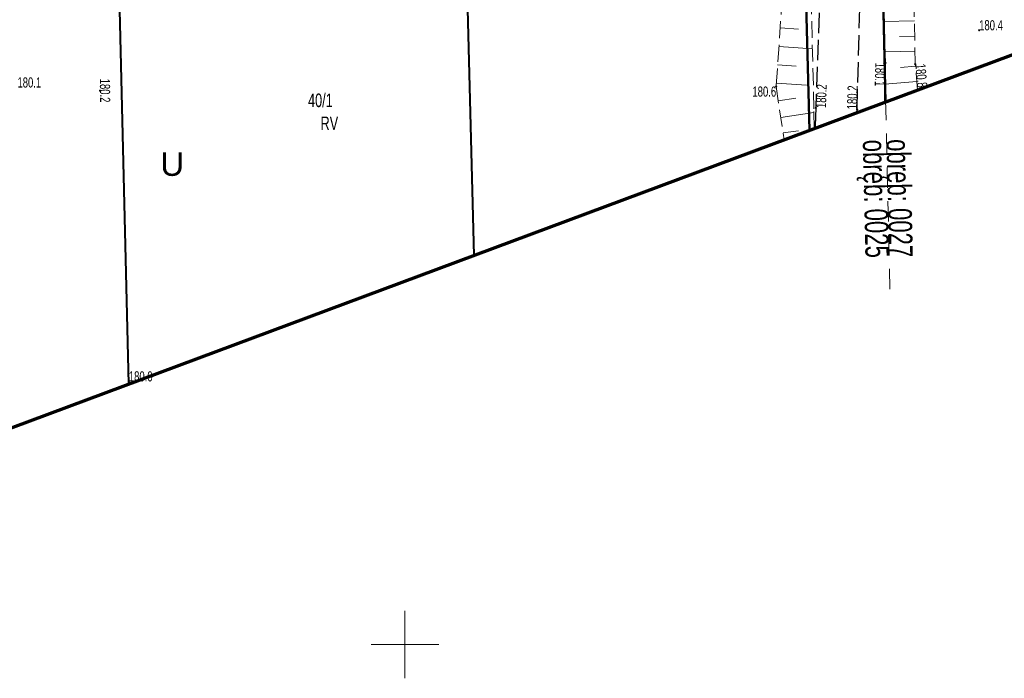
# Model space of a CAD drawing. Header units: metres. Extents: x 7429064 to 7431133, y 5709479 to 5714472.
# Tile 6 of 176: x 7429222 to 7429294, y 5709598 to 5709646. Entities that reach past the tile are written whole.
import ezdxf
from ezdxf.enums import TextEntityAlignment as Align

# ---------------------------------------------------------------- set-up
doc = ezdxf.new("R2010")
doc.units = ezdxf.units.M
for name, pattern in [('1', [0]), ('2_BUBZ02', [1.75, 1.25, -0.5]), ('2_KTJZ01', [2, 1.5, -0.5]), ('3_1', [0]), ('3_BUBZ02', [1.75, 1.25, -0.5]), ('3_BUBZ02G', [1.75, 1.25, -0.5]), ('3_KTJZ01', [2, 1.5, -0.5]), ('4', [2.5, 1.5, -1])]:
    doc.linetypes.add(name, pattern=pattern)
doc.layers.add('_1_Mapa', color=7, linetype='Continuous')
for name, color, linetype, lineweight in [('BUBZ_L_1', 252, '2_BUBZ02', 18), ('KRZYZE_L_0', 252, '1', 18), ('KTJZ_L_0', 252, '2_KTJZ01', 30), ('LINIE_ROZGRANICZAJACE_L_0', 252, 'Continuous', 50), ('MPZP', 252, 'Continuous', 50), ('OBREB_L_0', 252, '4', 18), ('OBREB_T_0', 252, 'Continuous', 18), ('RTPW_T_0', 252, 'Continuous', 15), ('zakres', 252, 'Continuous', 70)]:
    doc.layers.add(name, color=color, linetype=linetype, lineweight=lineweight)
for name, color, linetype, lineweight, true_color in [('DZIALKA_L_0', 7, '1', 40, 0x008000), ('DZIALKA_T_0', 7, 'Continuous', 40, 0x008000), ('KONTUR_T_0', 7, 'Continuous', 18, 0x008000)]:
    doc.layers.add(name, color=color, linetype=linetype, lineweight=lineweight, true_color=true_color)
doc.styles.add('ARIAL', font='arial.ttf')

# ---------------------------------------------------------------- blocks, each defined once
blk = doc.blocks.new('3_RTPW01')
at = {"linetype": 'Continuous'}
blk.add_circle((0, 0), 0.045, dxfattribs=at)
blk = doc.blocks.new('X-ref_MDCP_Szara')
at = {"layer": 'BUBZ_L_1', "linetype": '3_BUBZ02G'}
for p, q in [((7429279.452, 5709670.52), (7429277.439, 5709641.257)), ((7429287.72, 5709642.9), (7429287.31, 5709662.43)), ((7429287.886, 5709641.002), (7429287.72, 5709642.9)), ((7429277.439, 5709641.257), (7429278.022, 5709637.323))]:
    blk.add_line(p, q, dxfattribs=at)
at = {"layer": 'BUBZ_L_1', "linetype": '3_BUBZ02'}
for p, q in [((7429280.23, 5709639.6), (7429279.452, 5709670.52)), ((7429284.6, 5709662.895), (7429285.52, 5709643.01)), ((7429285.52, 5709643.01), (7429285.439, 5709640.09)), ((7429280.238, 5709638.15), (7429280.23, 5709639.6))]:
    blk.add_line(p, q, dxfattribs=at)
at = {"layer": 'BUBZ_L_1', "linetype": '3_1'}
for p, q in [((7429277.737, 5709645.587), (7429279.1, 5709645.493)), ((7429287.652, 5709646.118), (7429285.378, 5709646.07)), ((7429287.676, 5709644.981), (7429286.554, 5709644.957)), ((7429277.643, 5709644.224), (7429280.118, 5709644.053)), ((7429287.7, 5709643.858), (7429285.483, 5709643.811)), ((7429277.549, 5709642.861), (7429278.912, 5709642.767)), ((7429287.733, 5709642.75), (7429286.62, 5709642.653)), ((7429277.456, 5709641.497), (7429279.677, 5709641.345)), ((7429287.83, 5709641.637), (7429285.476, 5709641.432)), ((7429277.597, 5709640.191), (7429278.901, 5709640.384)), ((7429277.779, 5709638.965), (7429280.232, 5709639.328)), ((7429277.948, 5709637.82), (7429279.093, 5709637.99))]:
    blk.add_line(p, q, dxfattribs=at)
at = {"layer": 'DZIALKA_L_0', "linetype": '1'}
for p, q in [((7429284.72, 5709675.26), (7429285.527, 5709640.123)), ((7429279.02, 5709671.07), (7429279.899, 5709638.023)), ((7429254.23, 5709661.54), (7429255.095, 5709628.772)), ((7429229.599, 5709619.261), (7429228.8, 5709651.74))]:
    blk.add_line(p, q, dxfattribs=at)
at = {"layer": 'KRZYZE_L_0', "linetype": '1'}
for p, q in [((7429250, 5709597.5), (7429250, 5709602.5)), ((7429247.5, 5709600), (7429252.5, 5709600))]:
    blk.add_line(p, q, dxfattribs=at)
at = {"layer": 'KTJZ_L_0', "linetype": '3_KTJZ01'}
for p, q in [((7429280.91, 5709654.69), (7429280.37, 5709639.68)), ((7429283.42, 5709639.56), (7429283.83, 5709654.51)), ((7429280.37, 5709639.68), (7429280.33, 5709638.36)), ((7429283.402, 5709639.33), (7429283.42, 5709639.56)), ((7429280.33, 5709638.36), (7429280.328, 5709638.183))]:
    blk.add_line(p, q, dxfattribs=at)
at = {"layer": 'LINIE_ROZGRANICZAJACE_L_0'}
for points in [[(7429284.72, 5709675.26), (7429285.527, 5709640.123)], [(7429284.72, 5709675.26), (7429285.527, 5709640.123)], [(7429279.207, 5709664.055), (7429279.899, 5709638.023)], [(7429279.207, 5709664.055), (7429279.899, 5709638.023)]]:
    blk.add_lwpolyline(points, dxfattribs=at)
at = {"layer": 'OBREB_L_0', "linetype": '4'}
blk.add_line((7429284.72, 5709675.26), (7429285.864, 5709625.46), dxfattribs=at)
at = {"layer": 'zakres', "linetype": 'Continuous'}
blk.add_line((7429175.963, 5709599.255), (7429333.846, 5709658.146), dxfattribs=at)
at = {"layer": 'RTPW_T_0'}
for p in [(7429292.44, 5709645.41), (7429285.52, 5709643.01), (7429287.72, 5709642.9), (7429277.439, 5709641.257), (7429227.46, 5709640.95), (7429280.37, 5709639.68), (7429283.42, 5709639.56), (7429229.595, 5709619.449)]:
    blk.add_blockref('3_RTPW01', p, dxfattribs=at)
at = {"layer": 'DZIALKA_T_0', "width": 0.7}
blk.add_text('40/1', height=1, dxfattribs=at).set_placement((7429242.84, 5709640.735), align=Align.TOP_LEFT)
at = {"layer": 'KONTUR_T_0', "width": 0.7}
blk.add_text('RV', height=1, dxfattribs=at).set_placement((7429243.764, 5709639.037), align=Align.TOP_LEFT)
at = {"layer": 'MPZP', "style": 'ARIAL'}
blk.add_text('U', height=1.75, dxfattribs=at).set_placement((7429231.919, 5709634.649))
at = {"layer": 'OBREB_T_0', "width": 0.7}
blk.add_text('obręb: 0025', height=1.75, rotation=271.31547, dxfattribs=at).set_placement((7429285.591, 5709637.349), align=Align.TOP_LEFT)
blk.add_text('obręb: 0027', height=1.75, rotation=271.31547, dxfattribs=at).set_placement((7429285.591, 5709637.349))
at = {"layer": 'RTPW_T_0', "width": 0.7}
for s, p in [('180.4', (7429292.44, 5709645.41)), ('180.1', (7429221.36, 5709641.18)), ('180.0', (7429229.595, 5709619.449))]:
    blk.add_text(s, height=0.75, dxfattribs=at).set_placement(p)
for s, rotation, p in [('180.1', 268.41634, (7429285.52, 5709643.01)), ('180.2', 87.9396, (7429280.37, 5709639.68))]:
    blk.add_text(s, height=0.75, rotation=rotation, dxfattribs=at).set_placement(p, align=Align.TOP_LEFT)
for s, rotation, p in [('180.8', 274.99265, (7429287.72, 5709642.9)), ('180.2', 88.42908, (7429283.42, 5709639.56))]:
    blk.add_text(s, height=0.75, rotation=rotation, dxfattribs=at).set_placement(p)
blk.add_text('180.2', height=0.75, rotation=270.68655, dxfattribs=at).set_placement((7429227.46, 5709640.95), align=Align.CENTER)
blk.add_text('180.6', height=0.75, dxfattribs=at).set_placement((7429277.439, 5709641.257), align=Align.TOP_RIGHT)

msp = doc.modelspace()

# ---------------------------------------------------------------- block references
at = {"layer": '_1_Mapa'}
msp.add_blockref('X-ref_MDCP_Szara', (0, 0), dxfattribs=at)

doc.saveas('drawing.dxf')
